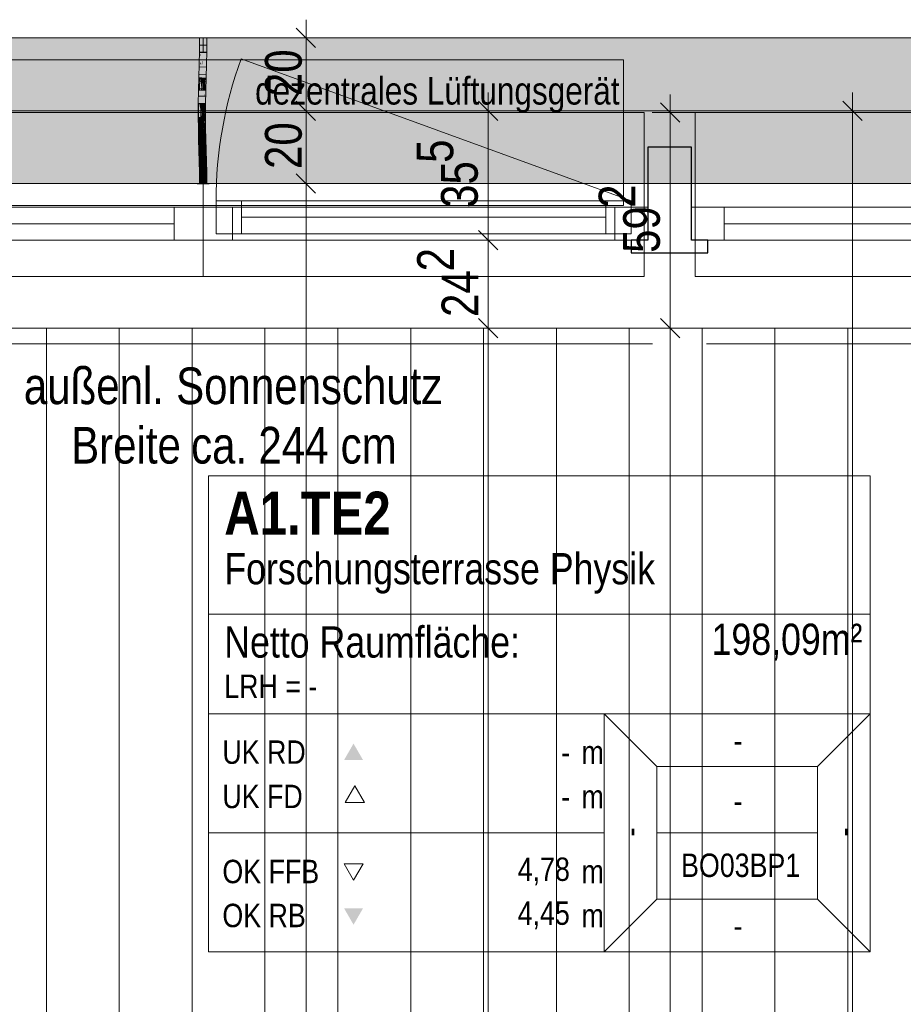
# Model space of a CAD drawing. Extents: x -620 to 300, y 62 to 1107.
# Tile 11 of 256: x -434 to -386, y 328 to 382. Entities that reach past the tile are written whole.
import ezdxf
from ezdxf.lldxf.tags import DXFTag

# ---------------------------------------------------------------- set-up
doc = ezdxf.new("R2010")
doc.units = 0
doc.layers.get('0').update_dxf_attribs({"lineweight": 35})
for name, color, linetype, lineweight, true_color in [('30 -33 Aussenwände- 7 Fassade_ Elemente', 7, 'Continuous', 9, 0x00aacc), ('30 -35 Decken- 1 Konstruktion-Träger- Stahlbeton', 7, 'grob-A06G9FRA8I', 13, 0x33aa00), ('70 -72 Beschriftung- 1 Beschriftung allgemein', 7, 'Continuous', 9, 0xff6633), ('70 -75 Raumstempel- 1 Raumstempel', 1, 'Continuous', 50, 0xff0000), ('70 -76 Bemaßung- 2 Allgemein', 9, 'Continuous', 5, 0x808080), ('E_Leerrohr 20', 7, 'Continuous', 13, 0xcc0099), ('E_Leerrohr 20-Shading', 7, 'Continuous', 13, 0xcc0099)]:
    doc.layers.add(name, color=color, linetype=linetype, lineweight=lineweight, true_color=true_color)
doc.layers.add('60- 61 allgemeine Ausstattung- 4 Terrassen', color=7, linetype='Continuous', lineweight=9)
doc.layers.add('70 -71 Achsen- 1 Gebäudeachsen', color=7, linetype='STRICHPUNKT2-A06G9FR98I', lineweight=18)
doc.layers.add('iwb_Schraffur_Unterzug', color=7, linetype='Continuous', lineweight=5, true_color=0xffffcc, plot=False)
doc.styles.get("Standard").update_dxf_attribs({"font": 'ARIALN.TTF'})
tags = doc.linetypes.add('grob-A06G9FRA8I', pattern=[14, 3, -8, 3]).pattern_tags.tags
tags[8:9] = [DXFTag(74, 4), DXFTag(75, 0), DXFTag(340, '0'), DXFTag(46, 0.0), DXFTag(50, 0.0), DXFTag(44, 0.0), DXFTag(45, 0.0)]
tags[6:7] = [DXFTag(74, 4), DXFTag(75, 0), DXFTag(340, '0'), DXFTag(46, 0.0), DXFTag(50, 0.0), DXFTag(44, 0.0), DXFTag(45, 0.0)]
tags[4:5] = [DXFTag(74, 4), DXFTag(75, 0), DXFTag(340, '0'), DXFTag(46, 0.0), DXFTag(50, 0.0), DXFTag(44, 0.0), DXFTag(45, 0.0)]
tags = doc.linetypes.add('STRICHPUNKT2', pattern=[12.7, 6.35, -3.175, 0, -3.175]).pattern_tags.tags
tags[10:11] = [DXFTag(74, 4), DXFTag(75, 0), DXFTag(340, '0'), DXFTag(46, 0.0), DXFTag(50, 0.0), DXFTag(44, 0.0), DXFTag(45, 0.0)]
tags[8:9] = [DXFTag(74, 4), DXFTag(75, 0), DXFTag(340, '0'), DXFTag(46, 0.0), DXFTag(50, 0.0), DXFTag(44, 0.0), DXFTag(45, 0.0)]
tags[6:7] = [DXFTag(74, 4), DXFTag(75, 0), DXFTag(340, '0'), DXFTag(46, 0.0), DXFTag(50, 0.0), DXFTag(44, 0.0), DXFTag(45, 0.0)]
tags[4:5] = [DXFTag(74, 4), DXFTag(75, 0), DXFTag(340, '0'), DXFTag(46, 0.0), DXFTag(50, 0.0), DXFTag(44, 0.0), DXFTag(45, 0.0)]
tags = doc.linetypes.add('STRICHPUNKT2-A06G9FR98I', pattern=[12.7, 6.35, -3.175, 0, -3.175]).pattern_tags.tags
tags[10:11] = [DXFTag(74, 4), DXFTag(75, 0), DXFTag(340, '0'), DXFTag(46, 0.0), DXFTag(50, 0.0), DXFTag(44, 0.0), DXFTag(45, 0.0)]
tags[8:9] = [DXFTag(74, 4), DXFTag(75, 0), DXFTag(340, '0'), DXFTag(46, 0.0), DXFTag(50, 0.0), DXFTag(44, 0.0), DXFTag(45, 0.0)]
tags[6:7] = [DXFTag(74, 4), DXFTag(75, 0), DXFTag(340, '0'), DXFTag(46, 0.0), DXFTag(50, 0.0), DXFTag(44, 0.0), DXFTag(45, 0.0)]
tags[4:5] = [DXFTag(74, 4), DXFTag(75, 0), DXFTag(340, '0'), DXFTag(46, 0.0), DXFTag(50, 0.0), DXFTag(44, 0.0), DXFTag(45, 0.0)]

# ---------------------------------------------------------------- blocks, each defined once
blk = doc.blocks.new('Shading-A06G9FQV8I', base_point=(-424.126, 375.318))
at = {"layer": 'E_Leerrohr 20-Shading', "color": 223, "true_color": 0xc67fb4}
for points in [[(-424.418, 381.053), (-424.477, 381.053), (-424.424, 380.33), (-424.483, 380.331)], [(-424.121, 381.053), (-424.135, 381.053), (-424.13, 380.326), (-424.141, 380.326)], [(-424.13, 380.326), (-424.111, 380.326), (-424.121, 381.053), (-424.101, 381.053)], [(-424.091, 381.053), (-424.101, 381.053), (-424.103, 380.326), (-424.111, 380.326)], [(-424.077, 381.053), (-424.091, 381.053), (-424.087, 380.325), (-424.103, 380.326)], [(-424.087, 380.325), (-424.083, 380.325), (-424.077, 381.053)], [(-424.424, 380.33), (-424.483, 380.331), (-424.441, 379.607), (-424.498, 379.608)], [(-424.44, 379.607), (-424.424, 380.33), (-424.441, 379.607)], [(-424.13, 380.326), (-424.141, 380.326), (-424.149, 379.6), (-424.157, 379.6)], [(-424.133, 380.19), (-424.149, 379.6), (-424.148, 379.6)], [(-424.13, 380.326), (-424.133, 380.19), (-424.133, 379.599), (-424.148, 379.6)], [(-424.103, 380.326), (-424.111, 380.326), (-424.125, 379.599), (-424.133, 379.599)], [(-424.13, 380.326), (-424.133, 379.599), (-424.111, 380.326)], [(-424.087, 380.325), (-424.103, 380.326), (-424.113, 379.599), (-424.125, 379.599)], [(-424.113, 379.599), (-424.098, 379.599), (-424.087, 380.325), (-424.083, 380.325)], [(-424.441, 379.607), (-424.498, 379.608), (-424.464, 378.883), (-424.518, 378.884)], [(-424.459, 378.882), (-424.44, 379.607), (-424.464, 378.883), (-424.441, 379.607)], [(-424.149, 379.6), (-424.157, 379.6), (-424.175, 378.875), (-424.176, 378.875)], [(-424.149, 379.6), (-424.175, 378.875), (-424.148, 379.6), (-424.171, 378.875)], [(-424.171, 378.875), (-424.16, 378.874), (-424.148, 379.6), (-424.133, 379.599)], [(-424.125, 379.599), (-424.133, 379.599), (-424.154, 378.874), (-424.16, 378.874)], [(-424.113, 379.599), (-424.125, 379.599), (-424.147, 378.874), (-424.154, 378.874)], [(-424.147, 378.874), (-424.118, 378.873), (-424.113, 379.599), (-424.098, 379.599)], [(-424.525, 378.616), (-424.537, 378.158), (-424.472, 378.615), (-424.472, 378.608)], [(-424.487, 378.157), (-424.482, 378.287), (-424.537, 378.158), (-424.472, 378.608)], [(-424.518, 378.884), (-424.525, 378.616), (-424.464, 378.883), (-424.472, 378.615)], [(-424.478, 378.157), (-424.465, 378.656), (-424.487, 378.157)], [(-424.482, 378.287), (-424.465, 378.656), (-424.472, 378.608)], [(-424.472, 378.608), (-424.465, 378.656), (-424.464, 378.883), (-424.459, 378.882)], [(-424.183, 378.607), (-424.183, 378.613), (-424.195, 378.151)], [(-424.18, 378.581), (-424.183, 378.607), (-424.193, 378.151), (-424.195, 378.151)], [(-424.193, 378.151), (-424.187, 378.15), (-424.18, 378.581), (-424.173, 378.514)], [(-424.169, 378.469), (-424.173, 378.514), (-424.181, 378.15), (-424.187, 378.15)], [(-424.171, 378.875), (-424.183, 378.607), (-424.18, 378.581)], [(-424.171, 378.875), (-424.175, 378.875), (-424.183, 378.607), (-424.179, 378.742)], [(-424.175, 378.875), (-424.176, 378.875), (-424.183, 378.613)], [(-424.179, 378.742), (-424.183, 378.613), (-424.183, 378.607)], [(-424.166, 378.444), (-424.169, 378.469), (-424.18, 378.15), (-424.181, 378.15)], [(-424.18, 378.581), (-424.173, 378.514), (-424.171, 378.875), (-424.16, 378.874)], [(-424.18, 378.15), (-424.137, 378.149), (-424.166, 378.444)], [(-424.154, 378.874), (-424.16, 378.874), (-424.169, 378.469), (-424.173, 378.514)], [(-424.166, 378.444), (-424.159, 378.613), (-424.169, 378.469), (-424.163, 378.613)], [(-424.166, 378.444), (-424.137, 378.149), (-424.147, 378.874), (-424.118, 378.873)], [(-424.159, 378.613), (-424.147, 378.874), (-424.163, 378.613), (-424.154, 378.874)], [(-424.487, 378.157), (-424.537, 378.158), (-424.511, 377.431), (-424.55, 377.431)], [(-424.492, 377.431), (-424.478, 378.157), (-424.511, 377.431), (-424.487, 378.157)], [(-424.206, 377.427), (-424.187, 378.15), (-424.209, 377.427), (-424.193, 378.151)], [(-424.193, 378.151), (-424.195, 378.151), (-424.209, 377.427)], [(-424.187, 378.15), (-424.206, 377.427), (-424.192, 377.755), (-424.203, 377.427)], [(-424.18, 378.15), (-424.192, 377.755), (-424.15, 377.427), (-424.202, 377.427)], [(-424.192, 377.755), (-424.18, 378.15), (-424.181, 378.15)], [(-424.187, 378.15), (-424.192, 377.755), (-424.181, 378.15)], [(-424.18, 378.15), (-424.15, 377.427), (-424.137, 378.149)], [(-424.515, 376.899), (-424.511, 377.431), (-424.553, 376.898), (-424.55, 377.431)], [(-424.495, 376.704), (-424.492, 377.431), (-424.516, 376.704), (-424.511, 377.431)], [(-424.206, 377.427), (-424.209, 377.427), (-424.211, 376.902)], [(-424.207, 377.064), (-424.205, 377.138), (-424.208, 377.28), (-424.206, 377.427)], [(-424.206, 377.427), (-424.205, 377.138), (-424.203, 377.427)], [(-424.15, 377.427), (-424.205, 377.138), (-424.152, 377.064), (-424.205, 377.064)], [(-424.205, 377.138), (-424.15, 377.427), (-424.202, 377.427)], [(-424.203, 377.427), (-424.205, 377.138), (-424.202, 377.427)], [(-424.192, 377.755), (-424.203, 377.427), (-424.202, 377.427)], [(-424.516, 376.704), (-424.515, 376.899), (-424.554, 376.704), (-424.553, 376.898)], [(-424.211, 376.9), (-424.211, 376.902), (-424.212, 376.705)], [(-424.208, 376.889), (-424.211, 376.9), (-424.21, 376.705), (-424.212, 376.705)], [(-424.208, 377.28), (-424.211, 376.902), (-424.211, 376.9)], [(-424.211, 376.9), (-424.207, 377.064), (-424.209, 377.065)], [(-424.208, 376.889), (-424.206, 377.064), (-424.211, 376.9), (-424.207, 377.064)], [(-424.21, 376.705), (-424.208, 376.705), (-424.208, 376.889), (-424.207, 376.886)], [(-424.207, 377.064), (-424.208, 377.28), (-424.209, 377.065)], [(-424.208, 376.889), (-424.207, 376.886), (-424.205, 377.138)], [(-424.208, 376.705), (-424.154, 376.705), (-424.207, 376.886)], [(-424.206, 377.064), (-424.205, 377.138), (-424.207, 377.064)], [(-424.205, 377.064), (-424.207, 376.886), (-424.152, 377.064), (-424.154, 376.705)], [(-424.516, 376.704), (-424.554, 376.704), (-424.503, 376.093), (-424.546, 376.092)], [(-424.487, 376.093), (-424.495, 376.704), (-424.503, 376.093), (-424.516, 376.704)], [(-424.195, 376.099), (-424.208, 376.705), (-424.204, 376.099), (-424.21, 376.705)], [(-424.146, 376.1), (-424.154, 376.705), (-424.195, 376.099), (-424.208, 376.705)], [(-424.503, 376.093), (-424.546, 376.092), (-424.477, 375.483), (-424.531, 375.482)], [(-424.472, 375.484), (-424.487, 376.093), (-424.477, 375.483), (-424.503, 376.093)], [(-424.195, 376.099), (-424.204, 376.099), (-424.169, 375.492), (-424.189, 375.491)], [(-424.131, 375.493), (-424.146, 376.1), (-424.169, 375.492), (-424.195, 376.099)], [(-424.454, 374.875), (-424.465, 375.245), (-424.531, 375.482), (-424.477, 375.483)], [(-424.454, 374.875), (-424.531, 375.482), (-424.513, 374.873)], [(-424.465, 375.245), (-424.472, 375.484), (-424.477, 375.483)], [(-424.169, 375.492), (-424.189, 375.491), (-424.138, 374.884), (-424.171, 374.883)], [(-424.126, 375.318), (-424.131, 375.493), (-424.16, 375.317), (-424.169, 375.492)], [(-424.138, 374.884), (-424.113, 374.885), (-424.16, 375.317), (-424.126, 375.318)], [(-424.454, 374.875), (-424.513, 374.873), (-424.436, 374.267), (-424.495, 374.265)], [(-424.138, 374.884), (-424.171, 374.883), (-424.108, 374.275), (-424.154, 374.274)], [(-424.095, 374.275), (-424.113, 374.885), (-424.108, 374.275), (-424.138, 374.884)], [(-424.437, 374.267), (-424.495, 374.265), (-424.424, 373.66), (-424.482, 373.659)], [(-424.423, 373.66), (-424.436, 374.267), (-424.424, 373.66), (-424.437, 374.267)], [(-424.108, 374.275), (-424.154, 374.274), (-424.086, 373.665), (-424.14, 373.664)], [(-424.082, 373.665), (-424.095, 374.275), (-424.086, 373.665), (-424.108, 374.275)], [(-424.423, 373.66), (-424.482, 373.659), (-424.418, 373.053), (-424.477, 373.053)], [(-424.077, 373.053), (-424.086, 373.665), (-424.135, 373.053), (-424.14, 373.664)], [(-424.077, 373.053), (-424.082, 373.665), (-424.086, 373.665)]]:
    blk.add_solid(points, dxfattribs=at)
at = {"layer": 'E_Leerrohr 20-Shading', "color": 231, "true_color": 0xe17fc9}
for points in [[(-424.384, 381.053), (-424.418, 381.053), (-424.377, 380.33), (-424.424, 380.33)], [(-424.355, 380.329), (-424.36, 381.053), (-424.377, 380.33), (-424.384, 381.053)], [(-424.311, 380.329), (-424.311, 381.053), (-424.355, 380.329), (-424.36, 381.053)], [(-424.283, 380.328), (-424.277, 381.053), (-424.311, 380.329), (-424.311, 381.053)], [(-424.277, 381.053), (-424.283, 380.328), (-424.278, 380.328)], [(-424.278, 380.328), (-424.272, 380.328), (-424.277, 381.053)], [(-424.272, 380.328), (-424.141, 380.326), (-424.277, 381.053), (-424.135, 381.053)], [(-424.374, 379.605), (-424.377, 380.33), (-424.437, 379.728), (-424.42, 380.33)], [(-424.42, 380.33), (-424.424, 380.33), (-424.437, 379.728)], [(-424.355, 379.605), (-424.355, 380.329), (-424.374, 379.605), (-424.377, 380.33)], [(-424.355, 379.605), (-424.311, 380.329), (-424.355, 380.329)], [(-424.355, 379.605), (-424.32, 379.604), (-424.311, 380.329), (-424.312, 380.189)], [(-424.32, 379.604), (-424.316, 379.604), (-424.312, 380.189)], [(-424.298, 379.603), (-424.283, 380.328), (-424.316, 379.604), (-424.311, 380.329)], [(-424.278, 380.328), (-424.283, 380.328), (-424.283, 379.603), (-424.298, 379.603)], [(-424.283, 379.603), (-424.261, 379.603), (-424.278, 380.328), (-424.272, 380.328)], [(-424.261, 379.603), (-424.157, 379.6), (-424.272, 380.328), (-424.141, 380.326)], [(-424.374, 379.605), (-424.44, 379.607), (-424.373, 378.88), (-424.459, 378.882)], [(-424.374, 379.605), (-424.437, 379.728), (-424.44, 379.607)], [(-424.357, 378.88), (-424.355, 379.605), (-424.373, 378.88), (-424.374, 379.605)], [(-424.357, 378.88), (-424.331, 378.879), (-424.355, 379.605), (-424.32, 379.604)], [(-424.331, 378.879), (-424.322, 378.879), (-424.32, 379.604), (-424.316, 379.604)], [(-424.318, 378.879), (-424.298, 379.603), (-424.322, 378.879), (-424.316, 379.604)], [(-424.283, 379.603), (-424.298, 379.603), (-424.289, 378.878), (-424.318, 378.879)], [(-424.176, 378.875), (-424.157, 379.6), (-424.289, 378.878), (-424.283, 379.603)], [(-424.465, 378.656), (-424.478, 378.157), (-424.456, 378.156)], [(-424.372, 378.254), (-424.459, 378.882), (-424.456, 378.156), (-424.465, 378.656)], [(-424.372, 378.366), (-424.459, 378.882), (-424.372, 378.254)], [(-424.373, 378.88), (-424.459, 378.882), (-424.372, 378.366)], [(-424.357, 378.88), (-424.373, 378.88), (-424.358, 378.281), (-424.372, 378.366)], [(-424.357, 378.88), (-424.358, 378.281), (-424.331, 378.879), (-424.334, 378.687)], [(-424.334, 378.687), (-424.358, 378.281), (-424.342, 378.182)], [(-424.322, 378.879), (-424.334, 378.687), (-424.337, 378.154), (-424.342, 378.182)], [(-424.324, 378.742), (-424.322, 378.879), (-424.337, 378.154)], [(-424.325, 378.614), (-424.324, 378.742), (-424.337, 378.154)], [(-424.325, 378.614), (-424.337, 378.154), (-424.322, 378.614), (-424.333, 378.154)], [(-424.334, 378.687), (-424.322, 378.879), (-424.331, 378.879)], [(-424.333, 378.154), (-424.294, 378.153), (-424.322, 378.614), (-424.291, 378.614)], [(-424.325, 378.614), (-424.318, 378.879), (-424.322, 378.879)], [(-424.325, 378.614), (-424.291, 378.614), (-424.318, 378.879), (-424.289, 378.878)], [(-424.291, 378.614), (-424.294, 378.153), (-424.242, 378.614), (-424.234, 378.152)], [(-424.291, 378.614), (-424.183, 378.613), (-424.289, 378.878), (-424.176, 378.875)], [(-424.234, 378.152), (-424.195, 378.151), (-424.242, 378.614), (-424.183, 378.613)], [(-424.456, 378.156), (-424.478, 378.157), (-424.446, 377.43), (-424.492, 377.431)], [(-424.372, 378.254), (-424.456, 378.156), (-424.372, 378.155)], [(-424.446, 377.43), (-424.368, 377.429), (-424.456, 378.156), (-424.372, 378.155)], [(-424.358, 378.281), (-424.372, 378.366), (-424.358, 378.154), (-424.372, 378.254)], [(-424.358, 378.154), (-424.372, 378.254), (-424.372, 378.155)], [(-424.368, 377.429), (-424.357, 377.429), (-424.372, 378.155), (-424.358, 378.154)], [(-424.358, 378.281), (-424.358, 378.154), (-424.342, 378.182), (-424.342, 378.154)], [(-424.357, 377.429), (-424.35, 377.429), (-424.358, 378.154), (-424.342, 378.154)], [(-424.35, 377.429), (-424.337, 378.154), (-424.342, 378.154)], [(-424.333, 378.154), (-424.337, 378.154), (-424.347, 377.429), (-424.35, 377.429)], [(-424.298, 377.428), (-424.294, 378.153), (-424.347, 377.429), (-424.333, 378.154)], [(-424.342, 378.154), (-424.337, 378.154), (-424.342, 378.182)], [(-424.298, 377.428), (-424.224, 377.428), (-424.294, 378.153), (-424.234, 378.152)], [(-424.224, 377.428), (-424.209, 377.427), (-424.234, 378.152), (-424.195, 378.151)], [(-424.495, 376.704), (-424.444, 376.704), (-424.492, 377.431), (-424.445, 377.187)], [(-424.492, 377.431), (-424.445, 377.187), (-424.446, 377.43)], [(-424.446, 377.43), (-424.445, 377.187), (-424.368, 377.429), (-424.368, 377.4)], [(-424.364, 377.068), (-424.368, 377.4), (-424.423, 377.068), (-424.445, 377.187)], [(-424.368, 377.4), (-424.357, 377.429), (-424.368, 377.429)], [(-424.355, 377.068), (-424.357, 377.429), (-424.364, 377.068), (-424.368, 377.4)], [(-424.357, 377.429), (-424.354, 376.704), (-424.353, 376.901)], [(-424.353, 376.901), (-424.35, 377.429), (-424.357, 377.429)], [(-424.299, 376.901), (-424.298, 377.428), (-424.353, 376.901), (-424.35, 377.429)], [(-424.299, 376.901), (-424.223, 376.902), (-424.298, 377.428), (-424.224, 377.428)], [(-424.223, 376.902), (-424.211, 376.902), (-424.224, 377.428), (-424.209, 377.427)], [(-424.445, 377.187), (-424.444, 376.704), (-424.36, 376.738), (-424.36, 376.704)], [(-424.36, 376.738), (-424.364, 377.068), (-424.423, 377.068)], [(-424.354, 376.704), (-424.355, 377.068), (-424.36, 376.738), (-424.364, 377.068)], [(-424.354, 376.704), (-424.334, 376.704), (-424.353, 376.901), (-424.332, 376.901)], [(-424.334, 376.704), (-424.299, 376.705), (-424.332, 376.901), (-424.299, 376.901)], [(-424.223, 376.902), (-424.299, 376.901), (-424.225, 376.705), (-424.299, 376.705)], [(-424.223, 376.902), (-424.225, 376.705), (-424.222, 376.809)], [(-424.225, 376.705), (-424.222, 376.705), (-424.222, 376.809)], [(-424.222, 376.705), (-424.212, 376.705), (-424.223, 376.902), (-424.211, 376.902)], [(-424.444, 376.704), (-424.495, 376.704), (-424.45, 376.094), (-424.487, 376.093)], [(-424.45, 376.094), (-424.347, 376.096), (-424.444, 376.704), (-424.36, 376.704)], [(-424.36, 376.704), (-424.354, 376.704), (-424.36, 376.738)], [(-424.347, 376.096), (-424.346, 376.096), (-424.36, 376.704), (-424.354, 376.704)], [(-424.334, 376.704), (-424.354, 376.704), (-424.332, 376.096), (-424.346, 376.096)], [(-424.297, 376.097), (-424.299, 376.705), (-424.332, 376.096), (-424.334, 376.704)], [(-424.299, 376.705), (-424.297, 376.097), (-424.225, 376.705), (-424.24, 376.098)], [(-424.24, 376.098), (-424.228, 376.098), (-424.225, 376.705), (-424.222, 376.705)], [(-424.228, 376.098), (-424.204, 376.099), (-424.222, 376.705), (-424.212, 376.705)], [(-424.45, 376.094), (-424.487, 376.093), (-424.46, 375.484), (-424.472, 375.484)], [(-424.331, 375.487), (-424.346, 376.096), (-424.46, 375.484), (-424.45, 376.094)], [(-424.297, 376.097), (-424.346, 376.096), (-424.292, 375.488), (-424.331, 375.487)], [(-424.292, 375.488), (-424.238, 375.49), (-424.297, 376.097), (-424.228, 376.098)], [(-424.238, 375.49), (-424.189, 375.491), (-424.228, 376.098), (-424.204, 376.099)], [(-424.46, 375.484), (-424.472, 375.484), (-424.465, 375.245)], [(-424.464, 375.315), (-424.465, 375.245), (-424.431, 375.315), (-424.431, 375.163)], [(-424.454, 374.875), (-424.43, 374.875), (-424.465, 375.245), (-424.431, 375.163)], [(-424.326, 375.316), (-424.331, 375.487), (-424.464, 375.315), (-424.46, 375.484)], [(-424.431, 375.163), (-424.313, 374.879), (-424.431, 375.315), (-424.326, 375.316)], [(-424.43, 374.875), (-424.313, 374.879), (-424.431, 375.163)], [(-424.292, 375.488), (-424.331, 375.487), (-424.287, 374.88), (-424.313, 374.879)], [(-424.287, 374.88), (-424.251, 374.881), (-424.292, 375.488), (-424.238, 375.49)], [(-424.251, 374.881), (-424.171, 374.883), (-424.238, 375.49), (-424.189, 375.491)], [(-424.43, 374.875), (-424.454, 374.875), (-424.427, 374.267), (-424.436, 374.267)], [(-424.295, 374.27), (-424.313, 374.879), (-424.427, 374.267), (-424.43, 374.875)], [(-424.287, 374.88), (-424.313, 374.879), (-424.282, 374.271), (-424.295, 374.27)], [(-424.282, 374.271), (-424.263, 374.271), (-424.287, 374.88), (-424.251, 374.881)], [(-424.263, 374.271), (-424.154, 374.274), (-424.251, 374.881), (-424.171, 374.883)], [(-424.427, 374.267), (-424.436, 374.267), (-424.423, 373.66)], [(-424.282, 373.662), (-424.295, 374.27), (-424.423, 373.66), (-424.427, 374.267)], [(-424.282, 374.271), (-424.295, 374.27), (-424.278, 373.662), (-424.282, 373.662)], [(-424.14, 373.664), (-424.154, 374.274), (-424.278, 373.662), (-424.282, 374.271)], [(-424.282, 373.662), (-424.423, 373.66), (-424.277, 373.053), (-424.418, 373.053)], [(-424.14, 373.664), (-424.282, 373.662), (-424.135, 373.053), (-424.277, 373.053)]]:
    blk.add_solid(points, dxfattribs=at)
blk = doc.blocks.new('Shading-A06G9FQX8I', base_point=(-424.171, 380.265))
at = {"layer": 'E_Leerrohr 20-Shading', "color": 213, "true_color": 0xd67fc0}
for points in [[(-424.417, 381.065), (-424.607, 381.065), (-424.417, 381.053), (-424.607, 381.053)], [(-424.477, 381.053), (-424.477, 380.265), (-424.297, 381.053), (-424.295, 380.265)], [(-424.389, 381.065), (-424.417, 381.065), (-424.389, 381.053), (-424.417, 381.053)], [(-424.389, 381.065), (-424.389, 381.053), (-424.364, 381.065), (-424.364, 381.053)], [(-424.364, 381.053), (-424.277, 381.053), (-424.364, 381.065), (-424.277, 381.065)], [(-424.295, 380.265), (-424.277, 380.265), (-424.297, 381.053), (-424.277, 381.053)], [(-424.212, 381.065), (-424.277, 381.065), (-424.212, 381.053), (-424.277, 381.053)], [(-424.227, 381.053), (-424.277, 381.053), (-424.273, 380.265), (-424.277, 380.448)], [(-424.227, 381.053), (-424.273, 380.265), (-424.232, 380.265)], [(-424.227, 381.053), (-424.232, 380.265), (-424.158, 381.053), (-424.171, 380.265)], [(-424.066, 381.065), (-424.212, 381.065), (-424.066, 381.053), (-424.212, 381.053)], [(-424.171, 380.265), (-424.077, 380.265), (-424.158, 381.053), (-424.077, 381.053)], [(-424.066, 381.053), (-424.061, 381.053), (-424.066, 381.065), (-424.061, 381.065)], [(-424.061, 381.053), (-424.006, 381.053), (-424.061, 381.065), (-424.005, 381.065)], [(-424.006, 381.053), (-423.947, 381.053), (-424.005, 381.065), (-423.947, 381.065)], [(-424.277, 380.448), (-424.277, 380.265), (-424.273, 380.265)]]:
    blk.add_solid(points, dxfattribs=at)
blk = doc.blocks.new('Shading-A06G9FQZ8I', base_point=(-424.077, 373.053))
at = {"layer": 'E_Leerrohr 20-Shading', "color": 213, "true_color": 0xd67fc0}
for points in [[(-424.277, 373.053), (-424.279, 373.841), (-424.477, 373.053), (-424.477, 373.841)], [(-424.277, 373.053), (-424.277, 373.841), (-424.279, 373.841)], [(-424.077, 373.053), (-424.077, 373.841), (-424.277, 373.053), (-424.272, 373.841)], [(-424.272, 373.841), (-424.277, 373.841), (-424.277, 373.053)], [(-424.368, 373.053), (-424.607, 373.053), (-424.368, 373.041), (-424.607, 373.041)], [(-424.277, 373.041), (-424.277, 373.053), (-424.368, 373.041), (-424.368, 373.053)], [(-424.212, 373.053), (-424.277, 373.053), (-424.212, 373.041), (-424.277, 373.041)], [(-424.055, 373.041), (-424.055, 373.053), (-424.212, 373.041), (-424.212, 373.053)], [(-423.947, 373.041), (-423.947, 373.053), (-424.055, 373.041), (-424.055, 373.053)]]:
    blk.add_solid(points, dxfattribs=at)
blk = doc.blocks.new('Referenz-A06G9FRB8I')
at = {"layer": '30 -33 Aussenwände- 7 Fassade_ Elemente', "color": 0, "linetype": 'Continuous', "ltscale": 0.13}
for p, q in [((-295.075, 381.053), (-451.075, 381.053)), ((-423.575, 370.303), (-423.575, 372.103)), ((-423.575, 372.103), (-400.775, 372.103)), ((-400.775, 372.103), (-400.775, 370.303)), ((-448.675, 371.753), (-424.275, 371.753)), ((-424.275, 371.753), (-399.875, 371.753)), ((-424.275, 371.753), (-424.275, 369.953)), ((-399.875, 371.753), (-399.875, 369.953)), ((-397.475, 371.753), (-373.075, 371.753)), ((-397.475, 369.953), (-397.475, 371.753)), ((-400.775, 370.303), (-423.575, 370.303)), ((-424.275, 369.953), (-448.675, 369.953)), ((-399.875, 369.953), (-424.275, 369.953)), ((-373.075, 369.953), (-397.475, 369.953)), ((-454.175, 365.113), (-291.975, 365.113))]:
    blk.add_line(p, q, dxfattribs=at)
at = {"layer": '30 -33 Aussenwände- 7 Fassade_ Elemente', "color": 0, "linetype": 'grob-A06G9FRA8I', "ltscale": 0.13}
for p, q in [((-443.205, 379.853), (-401.205, 379.853)), ((-400.775, 372.103), (-422.2, 379.901)), ((-401.205, 379.853), (-401.205, 371.853)), ((-401.205, 371.853), (-443.205, 371.853))]:
    blk.add_line(p, q, dxfattribs=at)
at = {"layer": '30 -33 Aussenwände- 7 Fassade_ Elemente', "color": 0}
for p, q in [((-424.275, 376.953), (-448.475, 376.953)), ((-400.075, 376.953), (-424.275, 376.953)), ((-424.275, 376.953), (-424.275, 371.753)), ((-400.075, 371.753), (-400.075, 376.953)), ((-373.075, 376.953), (-397.275, 376.953)), ((-397.275, 376.953), (-397.275, 371.753)), ((-423.575, 372.103), (-422.175, 372.103)), ((-423.575, 370.303), (-423.575, 372.103)), ((-422.175, 372.103), (-402.175, 372.103)), ((-422.175, 370.303), (-422.175, 372.103)), ((-402.175, 372.103), (-400.775, 372.103)), ((-402.175, 372.103), (-402.175, 370.303)), ((-400.775, 372.103), (-400.775, 370.303)), ((-446.875, 371.753), (-425.875, 371.753)), ((-425.875, 371.753), (-425.875, 369.953)), ((-425.875, 371.753), (-424.275, 371.753)), ((-424.275, 371.753), (-424.275, 369.953)), ((-422.675, 371.753), (-424.275, 371.753)), ((-422.675, 369.953), (-422.675, 371.753)), ((-401.675, 369.953), (-401.675, 371.753)), ((-401.675, 371.753), (-400.075, 371.753)), ((-400.075, 371.753), (-400.075, 369.953)), ((-397.275, 371.753), (-397.275, 369.953)), ((-395.675, 371.753), (-397.275, 371.753)), ((-395.675, 371.753), (-374.675, 371.753)), ((-395.675, 369.953), (-395.675, 371.753)), ((-446.875, 370.853), (-425.875, 370.853)), ((-402.175, 371.203), (-422.175, 371.203)), ((-395.675, 370.853), (-374.675, 370.853)), ((-422.175, 370.303), (-423.575, 370.303)), ((-402.175, 370.303), (-422.175, 370.303)), ((-400.775, 370.303), (-402.175, 370.303)), ((-425.875, 369.953), (-446.875, 369.953)), ((-424.275, 369.953), (-425.875, 369.953)), ((-424.275, 367.953), (-424.275, 369.953)), ((-424.275, 369.953), (-422.675, 369.953)), ((-401.675, 369.953), (-422.675, 369.953)), ((-400.075, 369.953), (-401.675, 369.953)), ((-400.075, 369.953), (-400.075, 367.953)), ((-397.275, 369.953), (-395.675, 369.953)), ((-397.275, 367.953), (-397.275, 369.953)), ((-374.675, 369.953), (-395.675, 369.953)), ((-424.275, 367.953), (-448.475, 367.953)), ((-400.075, 367.953), (-424.275, 367.953)), ((-373.075, 367.953), (-397.275, 367.953))]:
    blk.add_line(p, q, dxfattribs=at)
at = {"layer": '30 -33 Aussenwände- 7 Fassade_ Elemente', "color": 0, "linetype": 'Continuous', "lineweight": -2, "ltscale": 0.25}
for p, q in [((-399.875, 375.053), (-399.875, 369.953)), ((-397.475, 375.053), (-399.875, 375.053)), ((-397.475, 369.953), (-397.475, 375.053)), ((-400.775, 369.953), (-400.775, 369.253)), ((-399.875, 369.953), (-400.775, 369.953)), ((-396.575, 369.953), (-397.475, 369.953)), ((-396.575, 369.253), (-396.575, 369.953)), ((-400.775, 369.253), (-396.575, 369.253))]:
    blk.add_line(p, q, dxfattribs=at)
at = {"layer": '30 -33 Aussenwände- 7 Fassade_ Elemente', "color": 0, "linetype": 'Continuous', "lineweight": 18, "ltscale": 0.18}
for p, q in [((-423.575, 372.103), (-422.175, 372.103)), ((-423.575, 370.303), (-423.575, 372.103)), ((-422.175, 372.103), (-422.175, 370.303)), ((-402.175, 370.303), (-402.175, 372.103)), ((-402.175, 372.103), (-400.775, 372.103)), ((-400.775, 372.103), (-400.775, 370.303)), ((-425.875, 369.953), (-425.875, 371.753)), ((-425.875, 371.753), (-424.275, 371.753)), ((-424.275, 371.753), (-422.675, 371.753)), ((-424.275, 371.753), (-424.275, 369.953)), ((-422.675, 371.753), (-422.675, 369.953)), ((-401.675, 369.953), (-401.675, 371.753)), ((-401.675, 371.753), (-399.875, 371.753)), ((-399.875, 371.753), (-399.875, 369.953)), ((-397.475, 369.953), (-397.475, 371.753)), ((-397.475, 371.753), (-395.675, 371.753)), ((-395.675, 371.753), (-395.675, 369.953)), ((-425.875, 370.853), (-446.875, 370.853)), ((-422.175, 371.203), (-402.175, 371.203)), ((-374.675, 370.853), (-395.675, 370.853)), ((-422.175, 370.303), (-423.575, 370.303)), ((-400.775, 370.303), (-402.175, 370.303)), ((-424.275, 369.953), (-425.875, 369.953)), ((-422.675, 369.953), (-424.275, 369.953)), ((-399.875, 369.953), (-401.675, 369.953)), ((-395.675, 369.953), (-397.475, 369.953))]:
    blk.add_line(p, q, dxfattribs=at)
at = {"layer": '30 -33 Aussenwände- 7 Fassade_ Elemente', "color": 0, "linetype": 'grob-A06G9FRA8I', "ltscale": 0.13}
blk.add_ellipse((-400.775, 372.103), major_axis=(-21.425, 7.798), ratio=1, start_param=0, end_param=0.349066, dxfattribs=at)
at = {"layer": '30 -35 Decken- 1 Konstruktion-Träger- Stahlbeton', "color": 0}
for p, q in [((-451.575, 381.053), (35.425, 381.053)), ((-451.575, 373.053), (35.425, 373.053))]:
    blk.add_line(p, q, dxfattribs=at)
at = {"layer": '60- 61 allgemeine Ausstattung- 4 Terrassen', "color": 0}
for p, q in [((-286.141, 365.113), (-443.635, 365.113)), ((-432.888, 256.453), (-432.888, 365.113)), ((-428.888, 256.453), (-428.888, 365.113)), ((-424.888, 256.453), (-424.888, 365.113)), ((-420.888, 256.453), (-420.888, 365.113)), ((-416.888, 256.453), (-416.888, 365.113)), ((-412.888, 256.453), (-412.888, 365.113)), ((-408.888, 256.453), (-408.888, 365.113)), ((-404.888, 256.453), (-404.888, 365.113)), ((-400.888, 256.453), (-400.888, 365.113)), ((-396.888, 256.453), (-396.888, 365.113)), ((-392.888, 256.453), (-392.888, 365.113)), ((-388.888, 256.453), (-388.888, 365.113))]:
    blk.add_line(p, q, dxfattribs=at)
at = {"layer": '70 -71 Achsen- 1 Gebäudeachsen', "color": 0, "linetype": 'STRICHPUNKT2-A06G9FR98I', "ltscale": 0.18}
blk.add_line((-538.628, 377.053), (75.968, 377.053), dxfattribs=at)
at = {"layer": '70 -72 Beschriftung- 1 Beschriftung allgemein', "color": 0, "linetype": 'Continuous', "ltscale": 0.13}
for p, q in [((-446.617, 364.261), (-399.617, 364.261)), ((-396.655, 364.261), (-349.655, 364.261))]:
    blk.add_line(p, q, dxfattribs=at)
at = {"layer": '70 -75 Raumstempel- 1 Raumstempel', "color": 0, "lineweight": 9}
for p, q in [((-423.99, 357.019), (-423.99, 330.879)), ((-387.666, 357.019), (-423.99, 357.019)), ((-387.666, 330.879), (-387.666, 357.019)), ((-387.666, 349.423), (-423.99, 349.423)), ((-423.99, 343.949), (-402.262, 343.949)), ((-399.378, 341.052), (-402.262, 343.949)), ((-387.666, 343.949), (-402.262, 343.949)), ((-402.262, 343.949), (-402.262, 330.879)), ((-390.55, 341.052), (-387.666, 343.949)), ((-399.378, 333.776), (-399.378, 341.052)), ((-399.378, 341.052), (-390.55, 341.052)), ((-390.55, 333.776), (-390.55, 341.052)), ((-415.953, 339.988), (-416.476, 339.082)), ((-415.43, 339.082), (-415.953, 339.988)), ((-416.476, 339.082), (-415.43, 339.082)), ((-423.99, 337.414), (-402.262, 337.414)), ((-390.55, 337.414), (-399.378, 337.414)), ((-416.025, 334.809), (-416.548, 335.715)), ((-416.548, 335.715), (-415.501, 335.715)), ((-415.501, 335.715), (-416.025, 334.809)), ((-399.378, 333.776), (-402.262, 330.879)), ((-399.378, 333.776), (-390.55, 333.776)), ((-390.55, 333.776), (-387.666, 330.879)), ((-387.666, 330.879), (-423.99, 330.879))]:
    blk.add_line(p, q, dxfattribs=at)
at = {"layer": '70 -75 Raumstempel- 1 Raumstempel', "color": 0, "lineweight": 0}
for points in [[(-415.501, 341.404), (-416.025, 342.31), (-416.548, 341.404)], [(-415.501, 333.273), (-416.025, 332.367), (-416.548, 333.273)]]:
    blk.add_solid(points, dxfattribs=at)
at = {"layer": '70 -76 Bemaßung- 2 Allgemein', "color": 0, "linetype": 'Continuous', "ltscale": 0.13}
for p, q in [((-418.635, 382.053), (-418.635, 379.993)), ((-421.135, 381.053), (-417.635, 381.053)), ((-418.635, 378.114), (-418.635, 379.993)), ((-418.635, 376.053), (-418.635, 378.114)), ((-418.635, 378.053), (-418.635, 375.993)), ((-408.635, 378.053), (-408.635, 375.993)), ((-398.635, 377.953), (-398.635, 375.893)), ((-388.635, 378.053), (-388.635, 375.993)), ((-421.135, 377.053), (-417.635, 377.053)), ((-421.135, 377.053), (-417.635, 377.053)), ((-406.135, 377.053), (-409.635, 377.053)), ((-396.135, 376.953), (-399.635, 376.953)), ((-391.135, 377.053), (-387.635, 377.053)), ((-418.635, 374.114), (-418.635, 375.993)), ((-408.635, 371.014), (-408.635, 375.993)), ((-398.635, 366.174), (-398.635, 375.893)), ((-388.635, 213.114), (-388.635, 375.993)), ((-418.635, 372.053), (-418.635, 374.114)), ((-418.635, 374.053), (-418.635, 371.993)), ((-421.135, 373.053), (-417.635, 373.053)), ((-421.135, 373.053), (-417.635, 373.053)), ((-418.635, 217.114), (-418.635, 371.993)), ((-408.635, 371.014), (-408.635, 372.074)), ((-408.635, 368.953), (-408.635, 371.014)), ((-408.635, 368.953), (-408.635, 371.014)), ((-411.135, 369.953), (-407.635, 369.953)), ((-411.135, 369.953), (-407.635, 369.953)), ((-408.635, 365.113), (-408.635, 369.953)), ((-408.635, 366.113), (-408.635, 364.053)), ((-408.635, 366.113), (-408.635, 364.053)), ((-398.635, 364.113), (-398.635, 366.174)), ((-398.635, 366.113), (-398.635, 364.053)), ((-411.135, 365.113), (-407.635, 365.113)), ((-411.135, 365.113), (-407.635, 365.113)), ((-396.135, 365.113), (-399.635, 365.113)), ((-396.135, 365.113), (-399.635, 365.113)), ((-408.635, 214.514), (-408.635, 364.053)), ((-408.635, 364.053), (-408.635, 362.992)), ((-398.635, 213.114), (-398.635, 364.053))]:
    blk.add_line(p, q, dxfattribs=at)
at = {"layer": '70 -76 Bemaßung- 2 Allgemein', "color": 0, "linetype": 'Continuous', "lineweight": 20, "ltscale": 0.2}
for p, q in [((-419.166, 381.584), (-418.105, 380.523)), ((-418.105, 376.523), (-419.166, 377.584)), ((-419.166, 377.584), (-418.105, 376.523)), ((-409.166, 377.584), (-408.105, 376.523)), ((-399.166, 377.484), (-398.105, 376.423)), ((-389.166, 377.584), (-388.105, 376.523)), ((-418.105, 372.523), (-419.166, 373.584)), ((-419.166, 373.584), (-418.105, 372.523)), ((-408.105, 369.423), (-409.166, 370.484)), ((-408.105, 369.423), (-409.166, 370.484)), ((-409.166, 365.644), (-408.105, 364.583)), ((-409.166, 365.644), (-408.105, 364.583)), ((-399.166, 365.644), (-398.105, 364.583)), ((-398.105, 364.583), (-399.166, 365.644))]:
    blk.add_line(p, q, dxfattribs=at)
at = {"layer": '30 -33 Aussenwände- 7 Fassade_ Elemente', "color": 0, "linetype": 'ByBlock', "ltscale": 0.13, "insert": (-421.428, 378.905), "char_height": 1.51033, "attachment_point": 1}
blk.add_mtext('{\\fArial Narrow;dezentrales Lüftungsgerät}', dxfattribs=at)
at = {"layer": '70 -72 Beschriftung- 1 Beschriftung allgemein', "color": 0, "linetype": 'Continuous', "ltscale": 0.13, "char_height": 2.01377, "attachment_point": 1}
for s, insert in [('{\\fArial Narrow;außenl.}', (-434.126, 362.961)), ('{\\fArial Narrow;Sonnenschutz}', (-425.765, 362.961)), ('{\\fArial Narrow;Breite}', (-431.529, 359.699)), ('{\\fArial Narrow;244}', (-421.248, 359.699)), ('{\\fArial Narrow;ca.}', (-424.943, 359.699)), ('{\\fArial Narrow;cm}', (-416.733, 359.699))]:
    blk.add_mtext(s, dxfattribs=dict(at, insert=insert))
at = {"layer": '70 -75 Raumstempel- 1 Raumstempel', "color": 0, "linetype": 'Continuous', "ltscale": 0.5, "attachment_point": 1}
for s, insert, char_height, rotation in [('{\\fArial Narrow|b1|i0;A1.TE2}', (-423.123, 356.142), 2.3536, 0), ('{\\fArial Narrow;Forschungsterrasse Physik}', (-423.123, 352.768), 1.71171, 0), ('{\\fArial Narrow;198,09m²}', (-396.369, 348.895), 1.71171, 0), ('{\\fArial Narrow;Netto Raumfläche:}', (-423.123, 348.744), 1.71171, 0), ('{\\fArial Narrow;LRH = -}', (-423.123, 346.098), 1.28378, 0), ('{\\fArial Narrow;UK RD}', (-423.225, 342.484), 1.28378, 0), ('{\\fArial Narrow;-}', (-395.162, 343.116), 1.28378, 0), ('{\\fArial Narrow;-}', (-404.625, 342.473), 1.28378, 0), ('{\\fArial Narrow;m}', (-403.505, 342.473), 1.28378, 0), ('{\\fArial Narrow;UK FD}', (-423.225, 340.05), 1.28378, 0), ('{\\fArial Narrow;m}', (-403.505, 340.04), 1.28378, 0), ('{\\fArial Narrow;-}', (-404.625, 340.04), 1.28378, 0), ('{\\fArial Narrow;-}', (-395.162, 339.807), 1.28378, 0), ('{\\fArial Narrow;-}', (-401.464, 337.216), 1.28378, 90), ('{\\fArial Narrow;-}', (-389.752, 337.216), 1.28378, 90), ('{\\fArial Narrow;BO03BP1}', (-398.042, 336.271), 1.28378, 0), ('{\\fArial Narrow;OK FFB}', (-423.225, 335.93), 1.28378, 0), ('{\\fArial Narrow;4,78}', (-407.009, 336.056), 1.28378, 0), ('{\\fArial Narrow;m}', (-403.505, 335.93), 1.28378, 0), ('{\\fArial Narrow;OK RB}', (-423.225, 333.516), 1.28378, 0), ('{\\fArial Narrow;4,45}', (-407.014, 333.643), 1.28378, 0), ('{\\fArial Narrow;m}', (-403.505, 333.516), 1.28378, 0), ('{\\fArial Narrow;-}', (-395.162, 332.947), 1.28378, 0)]:
    blk.add_mtext(s, dxfattribs=dict(at, insert=insert, char_height=char_height, rotation=rotation))
at = {"layer": '70 -76 Bemaßung- 2 Allgemein', "color": 0, "linetype": 'Continuous', "ltscale": 0.13, "char_height": 2.01377, "attachment_point": 1, "rotation": 90}
for s, insert in [('{\\fArial Narrow;20}', (-420.886, 377.857)), ('{\\fArial Narrow;20}', (-420.886, 373.857)), ('{\\fArial Narrow;5}', (-412.564, 374.193)), ('{\\fArial Narrow;35}', (-411.221, 371.72)), ('{\\fArial Narrow;2}', (-402.565, 371.721)), ('{\\fArial Narrow;59}', (-401.222, 369.248)), ('{\\fArial Narrow;2}', (-412.531, 368.235)), ('{\\fArial Narrow;24}', (-411.189, 365.733))]:
    blk.add_mtext(s, dxfattribs=dict(at, insert=insert))
blk = doc.blocks.new('Referenz-A06G9FRD8I')
at = {"layer": 'iwb_Schraffur_Unterzug', "linetype": 'Continuous', "ltscale": 0.13}
for points in [[(-451.575, 381.053), (75.968, 381.053), (75.968, 376.755)], [(-451.575, 381.053), (75.968, 376.755), (75.968, 373.053)], [(-451.575, 381.053), (75.968, 373.053), (-451.575, 373.053)]]:
    blk.add_solid(points, dxfattribs=at)
blk = doc.blocks.new('Enddeckel-A06G9FY38I')
at = {"color": 0, "linetype": 'ByBlock', "lineweight": -2, "ltscale": 0.13}
for p, q in [((-424.477, 373.841), (-424.477, 373.053)), ((-424.359, 373.841), (-424.477, 373.841)), ((-424.194, 373.841), (-424.359, 373.841)), ((-424.077, 373.841), (-424.194, 373.841)), ((-424.077, 373.053), (-424.077, 373.841)), ((-424.607, 373.053), (-424.607, 373.041)), ((-424.413, 373.053), (-424.607, 373.053)), ((-424.413, 373.041), (-424.607, 373.041)), ((-424.359, 373.053), (-424.477, 373.053)), ((-424.14, 373.053), (-424.413, 373.053)), ((-424.14, 373.041), (-424.413, 373.041)), ((-424.194, 373.053), (-424.359, 373.053)), ((-424.077, 373.053), (-424.194, 373.053)), ((-423.947, 373.053), (-424.14, 373.053)), ((-423.947, 373.041), (-424.14, 373.041)), ((-423.947, 373.041), (-423.947, 373.053))]:
    blk.add_line(p, q, dxfattribs=at)
at = {"color": 0, "linetype": 'STRICHPUNKT2', "lineweight": 5, "ltscale": 0.13}
blk.add_line((-424.277, 373.053), (-424.277, 373.841), dxfattribs=at)
blk = doc.blocks.new('Enddeckel-A06G9FY78I')
at = {"color": 0, "linetype": 'ByBlock', "lineweight": -2, "ltscale": 0.13}
for p, q in [((-424.607, 381.065), (-424.607, 381.053)), ((-424.607, 381.065), (-424.413, 381.065)), ((-424.607, 381.053), (-424.413, 381.053)), ((-424.477, 381.053), (-424.477, 380.265)), ((-424.477, 381.053), (-424.359, 381.053)), ((-424.413, 381.065), (-424.14, 381.065)), ((-424.413, 381.053), (-424.14, 381.053)), ((-424.359, 381.053), (-424.194, 381.053)), ((-424.194, 381.053), (-424.077, 381.053)), ((-424.14, 381.065), (-423.947, 381.065)), ((-424.14, 381.053), (-423.947, 381.053)), ((-424.077, 380.265), (-424.077, 381.053)), ((-423.947, 381.053), (-423.947, 381.065)), ((-424.477, 380.265), (-424.359, 380.265)), ((-424.359, 380.265), (-424.194, 380.265)), ((-424.194, 380.265), (-424.077, 380.265))]:
    blk.add_line(p, q, dxfattribs=at)
at = {"color": 0, "linetype": 'STRICHPUNKT2', "lineweight": 5, "ltscale": 0.13}
blk.add_line((-424.277, 381.053), (-424.277, 380.265), dxfattribs=at)
blk = doc.blocks.new('Flexrohr-A06G9FYF8I')
at = {"color": 0, "linetype": 'ByBlock', "lineweight": -2, "ltscale": 0.13}
for p, q in [((-424.477, 381.053), (-424.483, 380.331)), ((-424.477, 381.053), (-424.077, 381.053)), ((-424.468, 380.655), (-424.092, 380.652)), ((-424.077, 381.053), (-424.083, 380.325)), ((-424.483, 380.331), (-424.498, 379.608)), ((-424.472, 380.256), (-424.096, 380.25)), ((-424.083, 380.325), (-424.098, 379.599)), ((-424.498, 379.608), (-424.518, 378.884)), ((-424.481, 379.857), (-424.105, 379.849)), ((-424.098, 379.599), (-424.118, 378.873)), ((-424.501, 379.058), (-424.125, 379.049)), ((-424.49, 379.458), (-424.114, 379.449)), ((-424.518, 378.884), (-424.537, 378.158)), ((-424.512, 378.658), (-424.136, 378.649)), ((-424.118, 378.873), (-424.137, 378.149)), ((-424.537, 378.158), (-424.55, 377.431)), ((-424.53, 377.857), (-424.154, 377.851)), ((-424.522, 378.258), (-424.146, 378.249)), ((-424.137, 378.149), (-424.15, 377.427)), ((-424.55, 377.431), (-424.554, 376.704)), ((-424.538, 377.456), (-424.162, 377.452)), ((-424.15, 377.427), (-424.154, 376.705)), ((-424.54, 377.055), (-424.164, 377.053)), ((-424.554, 376.704), (-424.546, 376.092)), ((-424.541, 376.653), (-424.165, 376.655)), ((-424.536, 376.251), (-424.16, 376.257)), ((-424.154, 376.705), (-424.146, 376.1)), ((-424.546, 376.092), (-424.531, 375.482)), ((-424.528, 375.85), (-424.152, 375.858)), ((-424.146, 376.1), (-424.131, 375.493)), ((-424.531, 375.482), (-424.513, 374.873)), ((-424.518, 375.449), (-424.142, 375.459)), ((-424.131, 375.493), (-424.113, 374.885)), ((-424.513, 374.873), (-424.495, 374.265)), ((-424.506, 375.049), (-424.13, 375.06)), ((-424.494, 374.649), (-424.118, 374.66)), ((-424.113, 374.885), (-424.095, 374.275)), ((-424.495, 374.265), (-424.482, 373.659)), ((-424.483, 374.25), (-424.107, 374.259)), ((-424.095, 374.275), (-424.082, 373.665)), ((-424.482, 373.659), (-424.477, 373.053)), ((-424.474, 373.851), (-424.098, 373.858)), ((-424.082, 373.665), (-424.077, 373.053)), ((-424.477, 373.053), (-424.077, 373.053)), ((-424.468, 373.453), (-424.092, 373.457)), ((-424.465, 373.055), (-424.089, 373.055))]:
    blk.add_line(p, q, dxfattribs=at)

msp = doc.modelspace()

# ---------------------------------------------------------------- block references
at = {"color": 8, "lineweight": 25, "ltscale": 0.25, "true_color": 0x808080}
for name in ['Referenz-A06G9FRB8I', 'Referenz-A06G9FRD8I']:
    msp.add_blockref(name, (0, 0), dxfattribs=at)
at = {"layer": 'E_Leerrohr 20'}
for name, p in [('Shading-A06G9FQX8I', (-424.171, 380.265)), ('Shading-A06G9FQV8I', (-424.126, 375.318)), ('Shading-A06G9FQZ8I', (-424.077, 373.053))]:
    msp.add_blockref(name, p, dxfattribs=at)
at = {"layer": 'E_Leerrohr 20', "ltscale": 0.13}
for name in ['Enddeckel-A06G9FY78I', 'Flexrohr-A06G9FYF8I', 'Enddeckel-A06G9FY38I']:
    msp.add_blockref(name, (0, 0), dxfattribs=at)

doc.saveas('drawing.dxf')
